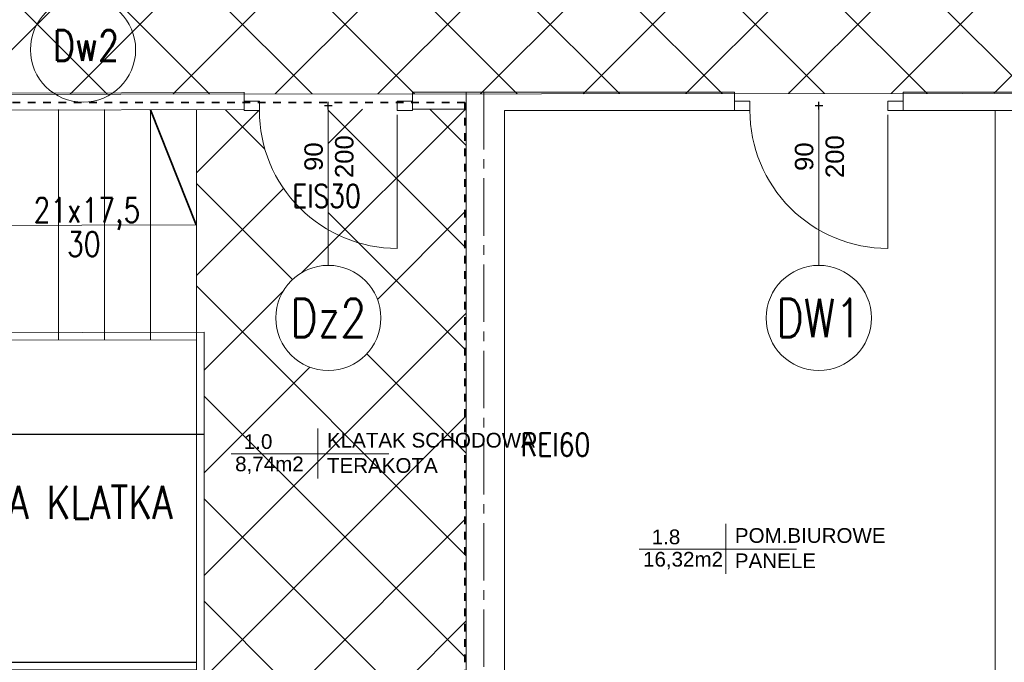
# Model space of a CAD drawing. Header units: millimetres. Extents: x -604189 to 881711, y -381903 to -7297.
# Tile 33 of 256: x -568760 to -562337, y -203757 to -199566. Entities that reach past the tile are written whole.
import ezdxf
from ezdxf.enums import TextEntityAlignment as Align

# ---------------------------------------------------------------- set-up
doc = ezdxf.new("R2010")
doc.units = ezdxf.units.MM
doc.header["$LTSCALE"] = 100
for name, pattern in [('0.5_0.5', [1, 0.5, -0.5]), ('ACAD_ISO03W100', [30, 12, -18]), ('ACAD_ISO04W100', [30.5, 24, -3, 0.5, -3]), ('CENTER2', [1.125, 0.75, -0.125, 0.125, -0.125])]:
    doc.linetypes.add(name, pattern=pattern)
doc.layers.get('Defpoints').update_dxf_attribs({"color": 30})
for name, color, linetype, lineweight in [('2_gk', 111, 'Continuous', 18), ('drzwi', 72, 'Continuous', 20), ('osie', 24, 'ACAD_ISO04W100', 5), ('RCAD_wymiary', 7, 'Continuous', 18), ('wym_50rz', 101, 'Continuous', 13), ('ściana', 7, 'Continuous', 40)]:
    doc.layers.add(name, color=color, linetype=linetype, lineweight=lineweight)
for name, color, linetype in [('LC', 3, 'Continuous'), ('OPIS', 7, 'Continuous'), ('TEXT3', 3, 'Continuous')]:
    doc.layers.add(name, color=color, linetype=linetype)
doc.styles.add('Arial', font='arial.ttf')
doc.styles.add('ARIAL_1', font='arial.ttf')
doc.styles.add('ROMANS', font='romans.shx', dxfattribs={"width": 0.8, "height": 10})

# ---------------------------------------------------------------- blocks, each defined once
blk = doc.blocks.new('dd02')
at = {"linetype": 'ByBlock'}
blk.add_lwpolyline([(3, 0), (90, 0)], dxfattribs=at)
at = {"color": 8, "linetype": 'ByBlock', "lineweight": 0}
blk.add_arc((0, 0), 90, 270, 0, dxfattribs=at)
blk = doc.blocks.new('def01')
at = {"layer": 'Defpoints', "linetype": 'Continuous'}
blk.add_lwpolyline([(2.5, 0), (-2.5, 0)], dxfattribs=at)
blk = doc.blocks.new('def02')
at = {"layer": 'Defpoints'}
blk.add_blockref('def01', (0, 0), dxfattribs=at)
at = {"layer": 'Defpoints', "rotation": 90}
blk.add_blockref('def01', (0, 0), dxfattribs=at)
blk = doc.blocks.new('dalu01')
at = {"ltscale": 3}
blk.add_lwpolyline([(3, 0), (3, -10), (-3, -10), (-3, 0)], dxfattribs=at)
blk = doc.blocks.new('d_90alu')
blk.add_blockref('dalu01', (-3, 0))
at = {"linetype": 'ByBlock'}
blk.add_blockref('dd02', (0, -10), dxfattribs=at)
at = {"xscale": -1, "rotation": 180}
blk.add_blockref('dalu01', (-3, -110), dxfattribs=at)
at = {"layer": 'Defpoints'}
blk.add_blockref('def02', (-3, -55), dxfattribs=at)
blk = doc.blocks.new('opis_osi_circle')
at = {"linetype": 'ByBlock', "lineweight": -2}
blk.add_circle((0, 0), 34.95, dxfattribs=at)

msp = doc.modelspace()

# ---------------------------------------------------------------- hatches: boundary and pattern name
at = {"layer": 'OPIS', "linetype": 'ByBlock', "lineweight": 13}
h = msp.add_hatch(dxfattribs=at)
h.set_pattern_fill('ANSI37', color=0, scale=149)
h.set_pattern_definition([(45, (-296350.26, 111503), (-334.51454, 334.51454), []), (135, (-296350.26, 111503), (-334.51454, -334.51454), [])])
h.paths.add_polyline_path([(-565846.6, -200148.4), (-566196.8, -200149.3), (-566196.8, -200157.4), (-566296.8, -200157.4), (-566296.8, -200149.6), (-566746.8, -200150.9), (-566746.8, -201168.3, -0.414214), (-566403.9, -201511.3, -1), (-567089.8, -201511.3, -0.414214), (-566746.8, -201168.3), (-566746.8, -200936.9, -0.267949), (-567196.8, -200157.4), (-567296.8, -200157.4), (-567296.8, -200152.4), (-567606.8, -200153.3), (-567606.8, -201603.3), (-567556.8, -201603.1), (-567556.8, -205257.4), (-565846.5, -205257.4)])
h.paths.add_polyline_path([(-551636.8, -198396.3), (-576656.8, -198407.4), (-576656.8, -193157.4), (-579836.8, -193157.4), (-579836.8, -200437.4), (-570846.8, -200437.4), (-570846.8, -200053.2), (-551636.8, -200037.4)])
h.paths.add_polyline_path([(-566819.5, -205014.1), (-566583.8, -205014.1), (-566583.8, -204789.1), (-566819.5, -204789.1)], flags=24)
h.paths.add_polyline_path([(-566959.3, -200828.7), (-566427.2, -200828.7), (-566427.2, -200603.7), (-566959.3, -200603.7)], flags=24)
h.paths.add_polyline_path([(-566792, -202497.9), (-566276.9, -202497.9), (-566276.9, -202398.5), (-566792, -202398.5)], flags=24)
h.paths.add_polyline_path([(-566792, -202387.9), (-565854.6, -202387.9), (-565854.6, -202288.5), (-566792, -202288.5)], flags=24)
h.paths.add_polyline_path([(-567194, -202505.3), (-566857.3, -202505.3), (-566857.3, -202389.9), (-567194, -202389.9)], flags=24)
h.paths.add_polyline_path([(-567153.4, -202393.6), (-566996.4, -202393.6), (-566996.4, -202295.6), (-567153.4, -202295.6)], flags=24)
h.paths.add_polyline_path([(-566516.5, -200627.5), (-566516.5, -200287.8), (-566964.3, -200287.8), (-566964.3, -200627.5)], flags=24)

# ---------------------------------------------------------------- linework, layer by layer
at = {"color": 0, "linetype": 'ByBlock', "lineweight": 15}
for p, q in [((-565846.6, -200037.4), (-564096.8, -200037.4)), ((-565846.6, -200037.4), (-565846.4, -205707.4)), ((-563743, -200037.4), (-563734.8, -200037.4)), ((-562996.8, -200037.4), (-559976.8, -200037.4)), ((-565596.8, -200157.4), (-565596.8, -205257.4)), ((-565596.8, -200157.4), (-564096.8, -200157.4)), ((-562996.8, -200157.4), (-559976.8, -200157.4)), ((-562396.8, -200157.4), (-562396.8, -205257.4))]:
    msp.add_line(p, q, dxfattribs=at)
at = {"color": 0, "lineweight": 9}
for p, q in [((-568506.8, -200152.4), (-568506.8, -201652.4)), ((-568206.8, -200152.4), (-568206.8, -201652.4)), ((-567906.8, -200152.4), (-567906.8, -201652.4)), ((-567606.8, -200152.4), (-567606.8, -205257.4)), ((-566746.8, -200102.4), (-566746.8, -201168.3)), ((-563546.8, -200102.4), (-563546.8, -201168.3))]:
    msp.add_line(p, q, dxfattribs=at)
at = {"layer": '2_gk', "color": 0}
for points in [[(-567296.8, -200157.4), (-567296.8, -200037.4)], [(-566196.8, -200157.4), (-566196.8, -200037.4)], [(-564096.8, -200157.4), (-564096.8, -200037.4)], [(-562996.8, -200157.4), (-562996.8, -200037.4)]]:
    msp.add_lwpolyline(points, dxfattribs=at)
at = {"layer": 'OPIS', "color": 0, "lineweight": 15}
for p, q in [((-570596.8, -200050.7), (-567296.8, -200041.5)), ((-566196.8, -200038.4), (-565846.6, -200037.4)), ((-570596.8, -200161.6), (-567296.8, -200152.4)), ((-566196.8, -200149.3), (-565846.6, -200148.4)), ((-570592.6, -201661.6), (-567606.8, -201653.3))]:
    msp.add_line(p, q, dxfattribs=at)
at = {"layer": 'OPIS', "color": 0, "lineweight": 35}
msp.add_line((-567608.9, -200903.3), (-567906.8, -200154.1), dxfattribs=at)
at = {"layer": 'OPIS', "color": 0, "lineweight": 5}
msp.add_lwpolyline([(-579836.8, -193157.4), (-576656.8, -193157.4), (-576656.8, -198407.4), (-551636.8, -198396.3), (-551636.8, -200037.4), (-570846.8, -200053.2)], dxfattribs=at)
at = {"layer": 'OPIS', "color": 116, "linetype": '0.5_0.5', "lineweight": 35, "true_color": 0x136734}
msp.add_lwpolyline([(-570607.2, -200106.2), (-565856.8, -200106.2), (-565856.8, -205266.6), (-570607.2, -205266.6)], close=True, dxfattribs=at)
at = {"layer": 'osie', "color": 0, "linetype": 'CENTER2', "ltscale": 5}
msp.add_lwpolyline([(-565731.8, -200037.4), (-565731.8, -208554.4)], dxfattribs=at)
at = {"layer": 'osie', "color": 0, "linetype": 'ByBlock', "lineweight": 15, "ltscale": 5}
for points in [[(-567608.9, -200903.3), (-569846.8, -200909.5), (-569846.8, -204507.4), (-567606.8, -204507.4)], [(-567556.8, -205257.4), (-567556.8, -201603.1), (-569146.8, -201607.6), (-569146.8, -203807.4), (-567606.8, -203807.4)]]:
    msp.add_lwpolyline(points, dxfattribs=at)
at = {"layer": 'osie', "color": 0, "linetype": 'ACAD_ISO03W100', "lineweight": 25, "ltscale": 250}
msp.add_lwpolyline([(-567556.8, -202272.4), (-569096.8, -202272.4), (-569096.8, -203757.4), (-567606.8, -203757.4)], dxfattribs=at)
at = {"layer": 'ściana', "color": 0, "lineweight": 18}
for p, q in [((-566815, -202232.2), (-566815.2, -202557.8)), ((-567380.2, -202397.2), (-566353.1, -202397.2)), ((-564154, -202853.8), (-564154.3, -203179.4)), ((-564719.2, -203018.8), (-563692.1, -203018.8))]:
    msp.add_line(p, q, dxfattribs=at)

# ---------------------------------------------------------------- block references
at = {"layer": 'drzwi', "color": 0, "xscale": 10, "yscale": 10, "zscale": 10, "rotation": 270.0000000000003}
for p in [(-566196.8, -200157.4), (-562996.8, -200157.4)]:
    msp.add_blockref('d_90alu', p, dxfattribs=at)
at = {"layer": 'wym_50rz', "color": 0, "linetype": 'ByBlock', "lineweight": 20, "yscale": 9.81334601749, "zscale": 9.81334601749}
for p, xscale, rotation in [((-568346.8, -199761.3), 9.81334601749, 270), ((-566746.8, -201511.3), -9.81334601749, 90), ((-563546.8, -201511.3), -9.81334601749, 90)]:
    msp.add_blockref('opis_osi_circle', p, dxfattribs=dict(at, xscale=xscale, rotation=rotation))

# ---------------------------------------------------------------- texts
at = {"layer": 'LC', "color": 116, "lineweight": 13, "true_color": 0x136734, "style": 'ROMANS', "width": 0.8}
for s, p in [(' EIS30', (-567064.7, -200791.2)), ('REI60', (-565491.1, -202412.5))]:
    msp.add_text(s, height=150, dxfattribs=at).set_placement(p)
at = {"layer": 'LC', "color": 0, "style": 'ARIAL_1'}
for s, p in [('1.0', (-567298, -202365.6)), ('KLATAK SCHODOWA', (-566755.6, -202356.7)), ('8,74m2', (-567354.6, -202511.6)), ('TERAKOTA', (-566755.7, -202521.7)), ('1.8', (-564637, -202987.2)), ('POM.BIUROWE', (-564094.6, -202978.3)), ('16,32m2', (-564693.7, -203133.1)), ('PANELE', (-564094.7, -203143.3))]:
    msp.add_text(s, height=96, dxfattribs=at).set_placement(p)
at = {"layer": 'RCAD_wymiary', "color": 0, "char_height": 120, "width": 4395.861, "attachment_point": 2, "rotation": 90, "style": 'Arial'}
for insert in [(-566903, -200459.2), (-563703, -200459.2)]:
    msp.add_mtext('{\\C1;90\\P200}', dxfattribs=dict(at, insert=insert))
at = {"layer": 'TEXT3', "color": 0, "style": 'ROMANS', "width": 0.8}
msp.add_text('WYDZIELONA KLATKA', height=216, dxfattribs=at).set_placement((-570102, -202822))
at = {"layer": 'wym_50rz', "color": 0, "linetype": 'ByBlock', "lineweight": 20, "style": 'ROMANS', "width": 0.8}
for s, height, p in [('Dw2', 200, (-568327.5, -199734.7)), ('21x17,5', 160, (-568321.6, -200807.6)), ('30', 160, (-568342, -201029.5)), ('Dz2', 250, (-566746.8, -201511.3)), ('DW1', 250, (-563546.8, -201511.3))]:
    msp.add_text(s, height=height, dxfattribs=at).set_placement(p, align=Align.MIDDLE_CENTER)

doc.saveas('drawing.dxf')
